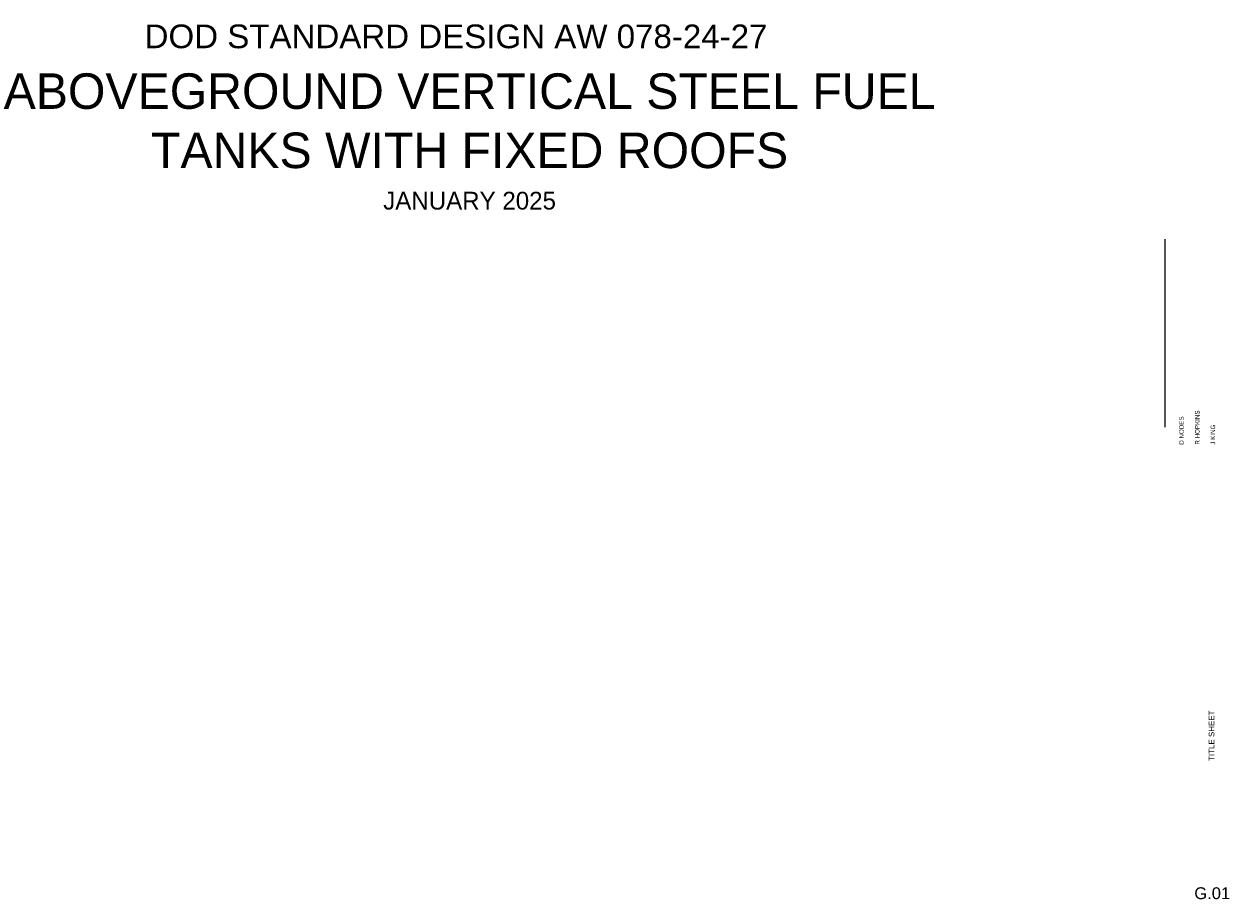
# Paper-space layout 'Layout1' of a CAD drawing. Header units: inches. Extents: x 7.3 to 32.7, y 1 to 19.4.
import ezdxf

# ---------------------------------------------------------------- set-up
doc = ezdxf.new("R2010")
doc.units = ezdxf.units.IN
doc.header["$MEASUREMENT"] = 0
doc.layers.add('G-ANNO-TEXT', color=2, linetype='Continuous', lineweight=30)
doc.layers.add('G-ANNO-TEXT-TITL', color=2, linetype='Continuous', lineweight=0)
doc.styles.add('Arial', font='arial.ttf')
doc.styles.add('CVRTITL', font='arial.ttf')

psp = doc.layouts.get("Layout1")

# ---------------------------------------------------------------- linework, layer by layer
at = {"layer": 'G-ANNO-TEXT-TITL', "color": 14}
psp.add_lwpolyline([(31.375, 10.906), (31.375, 14.869)], dxfattribs=at)

# ---------------------------------------------------------------- texts
at = {"layer": 'G-ANNO-TEXT', "linetype": 'Continuous', "lineweight": 25, "char_height": 0.0938, "attachment_point": 1, "rotation": 90, "style": 'Arial'}
for s, insert, width in [('R HOPKINS', (32.007, 10.534), 0.72371), ('D NODES', (31.673, 10.532), 0.62415), ('J KING', (32.337, 10.534), 0.7691)]:
    psp.add_mtext(s, dxfattribs=dict(at, insert=insert, width=width))
at = {"layer": 'G-ANNO-TEXT', "linetype": 'Continuous', "lineweight": 35, "insert": (32.355, 4.389), "char_height": 0.12, "width": 3.60856, "attachment_point": 5, "rotation": 90, "style": 'Arial'}
psp.add_mtext('TITLE SHEET', dxfattribs=at)
at = {"layer": 'G-ANNO-TEXT', "linetype": 'Continuous', "lineweight": 50, "insert": (32.369, 1.062), "char_height": 0.25, "width": 1.54948, "attachment_point": 5, "rotation": 0, "style": 'Arial'}
psp.add_mtext('G.01', dxfattribs=at)
at = {"layer": 'G-ANNO-TEXT-TITL', "insert": (16.396, 19.403), "char_height": 0.5, "width": 28.36173, "attachment_point": 2, "style": 'CVRTITL'}
psp.add_mtext('DOD STANDARD DESIGN AW 078-24-27', dxfattribs=at)
at = {"layer": 'G-ANNO-TEXT-TITL', "color": 14, "insert": (16.396, 18.372), "char_height": 0.75, "width": 28.36173, "attachment_point": 2, "style": 'CVRTITL'}
psp.add_mtext('ABOVEGROUND VERTICAL STEEL FUEL \\PTANKS WITH FIXED ROOFS\\P{\\H0.5x;JANUARY 2025}', dxfattribs=at)

doc.saveas('drawing.dxf')
